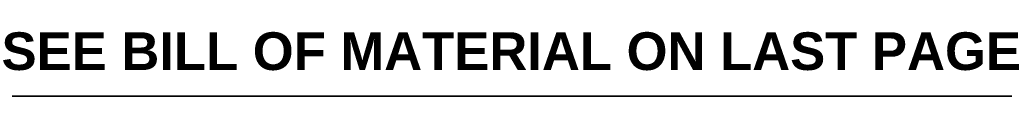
# Model space of a CAD drawing. Header units: inches. Extents: x 0 to 120, y -11 to 78.
# Tile 70 of 90: x 70.87 to 93.48, y 1.84 to 3.31. Entities that reach past the tile are written whole.
import ezdxf

# ---------------------------------------------------------------- set-up
doc = ezdxf.new("R2010")
doc.units = ezdxf.units.IN
doc.header["$LTSCALE"] = 7.213522
doc.header["$MEASUREMENT"] = 0
doc.layers.get('0').update_dxf_attribs({"lineweight": 25})
doc.layers.add('Sketch Geometry(ANSI)', color=7, linetype='Continuous', lineweight=25)
doc.layers.add('Symbols(ANSI)', color=7, linetype='Continuous', lineweight=25)
doc.styles.add('Current-ANSI', font='arial.ttf')
doc.styles.add('Dimension-ANSI', font='arialbd.ttf')

# ---------------------------------------------------------------- blocks, each defined once
blk = doc.blocks.new('Borders 10_EXM - B (Inch)')
at = {"layer": 'Sketch Geometry(ANSI)', "linetype": 'Continuous', "lineweight": 35}
blk.add_line((0.3979, 0.2545), (16.3979, 0.2545), dxfattribs=at)
at = {"layer": 'Symbols(ANSI)', "color": 7, "style": 'Current-ANSI'}
blk.add_attdef('FILENAME_AND_PATH_001', (6.0203, 10.7181), '', height=0.09, dxfattribs=at)

msp = doc.modelspace()

# ---------------------------------------------------------------- block references
at = {"xscale": 7.213521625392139, "yscale": 7.213521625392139, "zscale": 7.213521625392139}
msp.add_blockref('Borders 10_EXM - B (Inch)', (0, 0), dxfattribs=at)

# ---------------------------------------------------------------- texts
at = {"layer": 'Symbols(ANSI)', "color": 7, "insert": (82.1454, 2.8618), "char_height": 0.865623, "width": 23.452304, "attachment_point": 5, "style": 'Dimension-ANSI'}
msp.add_mtext('\\fArial|b1|i0;SEE BILL OF MATERIAL ON LAST PAGE', dxfattribs=at)

doc.saveas('drawing.dxf')
